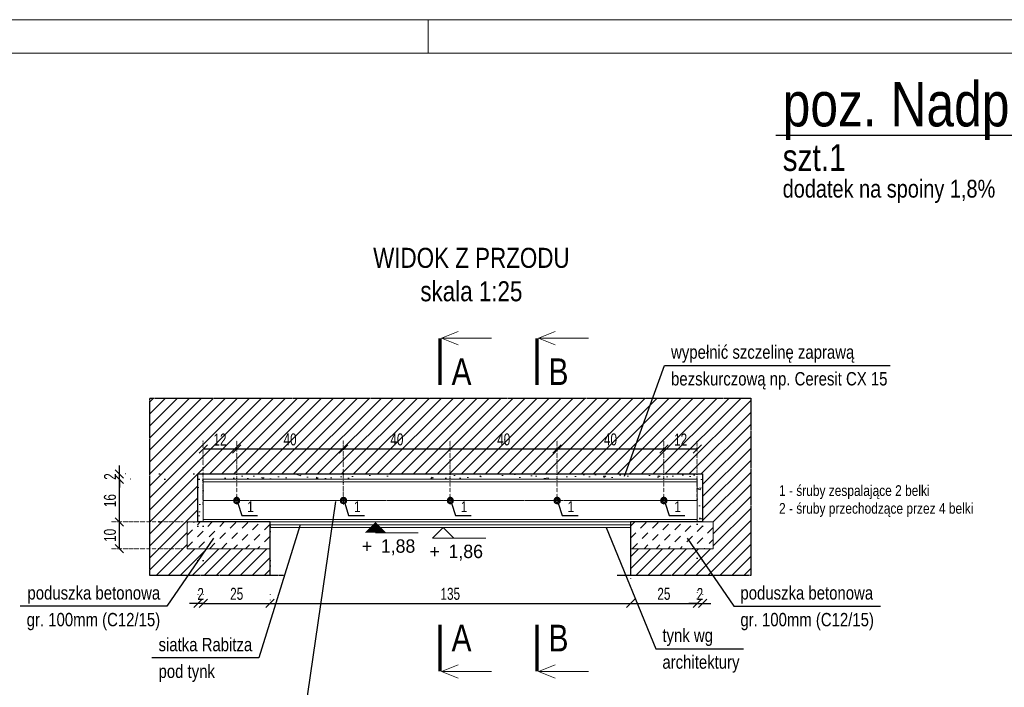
# Model space of a CAD drawing. Header units: millimetres. Extents: x 11149 to 111407, y -107619 to -23630.
# Tile 151 of 245: x 18636 to 19005, y -30622 to -30373. Entities that reach past the tile are written whole.
import ezdxf
from ezdxf.enums import TextEntityAlignment as Align

# ---------------------------------------------------------------- set-up
doc = ezdxf.new("R2010")
doc.units = ezdxf.units.MM
doc.header["$LTSCALE"] = 2
for name, pattern in [('CENTER2', [28.575, 19.05, -3.175, 3.175, -3.175]), ('DOT', [6.35, 0, -6.35]), ('HIDDEN', [9.525, 6.35, -3.175])]:
    doc.linetypes.add(name, pattern=pattern)
doc.layers.get('0').update_dxf_attribs({"plot": 0})
doc.layers.get('Defpoints').update_dxf_attribs({"color": 1})
for name, color, linetype, lineweight in [('e-cad_252', 252, 'HIDDEN', 9), ('e-cad_cienkie', 1, 'Continuous', 9), ('e-cad_kontur', 2, 'Continuous', 25), ('e-cad_obok', 3, 'Continuous', 9), ('e-cad_opisy', 7, 'Continuous', 9), ('e-cad_osie', 22, 'CENTER2', 9), ('e-cad_stal_kontur', 222, 'Continuous', 20), ('e-cad_wymiary', 4, 'Continuous', 9)]:
    doc.layers.add(name, color=color, linetype=linetype, lineweight=lineweight)
doc.layers.add('e-cad_ukryte', color=30, linetype='HIDDEN')
doc.styles.add('e-cad_1', font='arial.ttf', dxfattribs={"width": 0.7})
doc.styles.add('e-cad_2', font='arial.ttf', dxfattribs={"width": 0.8})
doc.dimstyles.new('e-cad_1_25_[cm]', dxfattribs={"dimscale": 2.5, "dimtxt": 1.8, "dimasz": 1.25, "dimexe": 1.25, "dimexo": 0.625, "dimgap": 0.5, "dimtad": 1, "dimdec": 0, "dimrnd": 1, "dimzin": 1, "dimtxsty": 'e-cad_1', "dimblk": 'OBLIQUE', "dimcen": 2.5, "dimclrd": 256, "dimclre": 252, "dimclrt": 7, "dimadec": 0, "dimazin": 0, "dimtfac": 1, "dimtix": 1, "dimtmove": 2, "dimatfit": 3, "dimldrblk": 'NONE', "dimfxl": 60, "dimfxlon": 1, "dimarcsym": 0})

# ---------------------------------------------------------------- blocks, each defined once
blk = doc.blocks.new('A3_poziom')
at = {"ltscale": 0.8}
blk.add_line((135, 292), (135, 297), dxfattribs=at)
for points in [[(0, 0), (420, 0), (420, 297), (0, 297)], [(30, 5), (415, 5), (415, 292), (30, 292)]]:
    blk.add_lwpolyline(points, close=True)
blk = doc.blocks.new('_OBLIQUE')
at = {"color": 0, "linetype": 'ByBlock', "lineweight": -2}
blk.add_line((-0.5, -0.5), (0.5, 0.5), dxfattribs=at)
blk = doc.blocks.new('*D2361')
at = {"layer": 'Defpoints', "color": 0, "ltscale": 0.5}
for p in [(18705.2, -30560.53), (18730.2, -30560.53), (18730.2, -30590.99)]:
    blk.add_point(p, dxfattribs=at)
at = {"layer": 'e-cad_wymiary', "color": 252, "linetype": 'DOT', "lineweight": -2}
for p, q in [((18705.2, -30562.09), (18705.2, -30594.11)), ((18730.2, -30562.09), (18730.2, -30594.11))]:
    blk.add_line(p, q, dxfattribs=at)
at = {"layer": 'e-cad_wymiary', "lineweight": -2}
blk.add_line((18705.2, -30590.99), (18730.2, -30590.99), dxfattribs=at)
at = {"layer": 'e-cad_wymiary', "lineweight": -2, "ltscale": 0.5, "xscale": 3.125, "yscale": 3.125, "zscale": 3.125, "rotation": 180}
blk.add_blockref('_OBLIQUE', (18705.2, -30590.99), dxfattribs=at)
at = {"layer": 'e-cad_wymiary', "lineweight": -2, "ltscale": 0.5, "xscale": 3.125, "yscale": 3.125, "zscale": 3.125}
blk.add_blockref('_OBLIQUE', (18730.2, -30590.99), dxfattribs=at)
at = {"layer": 'e-cad_wymiary', "color": 7, "ltscale": 0.5, "insert": (18717.7, -30587.44), "char_height": 4.5, "attachment_point": 5, "style": 'e-cad_1'}
blk.add_mtext('25', dxfattribs=at)
blk = doc.blocks.new('_None')
blk = doc.blocks.new('*D2362')
at = {"layer": 'Defpoints', "color": 0, "ltscale": 0.5}
for p in [(18730.2, -30562.53), (18865.2, -30580.04), (18865.2, -30590.99)]:
    blk.add_point(p, dxfattribs=at)
at = {"layer": 'e-cad_wymiary', "color": 252, "linetype": 'DOT', "lineweight": -2}
for p, q in [((18730.2, -30564.09), (18730.2, -30594.11)), ((18865.2, -30581.6), (18865.2, -30594.11))]:
    blk.add_line(p, q, dxfattribs=at)
at = {"layer": 'e-cad_wymiary', "lineweight": -2}
blk.add_line((18730.2, -30590.99), (18865.2, -30590.99), dxfattribs=at)
at = {"layer": 'e-cad_wymiary', "lineweight": -2, "ltscale": 0.5, "xscale": 3.125, "yscale": 3.125, "zscale": 3.125, "rotation": 180}
blk.add_blockref('_OBLIQUE', (18730.2, -30590.99), dxfattribs=at)
at = {"layer": 'e-cad_wymiary', "lineweight": -2, "ltscale": 0.5, "xscale": 3.125, "yscale": 3.125, "zscale": 3.125}
blk.add_blockref('_OBLIQUE', (18865.2, -30590.99), dxfattribs=at)
at = {"layer": 'e-cad_wymiary', "color": 7, "ltscale": 0.5, "insert": (18797.7, -30587.44), "char_height": 4.5, "attachment_point": 5, "style": 'e-cad_1'}
blk.add_mtext('135', dxfattribs=at)
blk = doc.blocks.new('e-cad_przekroj_1_1_P')
for points in [[(0.25, 7), (2.75, 8)], [(0.25, 7), (7.75, 7)], [(0.25, 7), (2.75, 6)]]:
    blk.add_lwpolyline(points)
at = {"const_width": 0.5}
blk.add_lwpolyline([(0, 0), (0, 7)], dxfattribs=at)
at = {"style": 'e-cad_1', "width": 0.8}
blk.add_attdef('SYMBOL', (1.75, 0), '', height=4, dxfattribs=at)
blk = doc.blocks.new('e-cad_przekroj_1_2_P')
at = {"const_width": 0.5}
blk.add_lwpolyline([(0, 0), (0, -7)], dxfattribs=at)
for points in [[(0.25, -7), (2.75, -6)], [(0.25, -7), (7.75, -7)], [(0.25, -7), (2.75, -8)]]:
    blk.add_lwpolyline(points)
at = {"style": 'e-cad_1', "width": 0.8}
blk.add_attdef('SYMBOL', (1.75, -4), '', height=4, dxfattribs=at)
blk = doc.blocks.new('*D2363')
at = {"layer": 'Defpoints', "color": 0, "ltscale": 0.5}
for p in [(18890.2, -30559.76), (18865.2, -30580.04), (18890.2, -30590.99)]:
    blk.add_point(p, dxfattribs=at)
at = {"layer": 'e-cad_wymiary', "color": 252, "linetype": 'DOT', "lineweight": -2}
for p, q in [((18890.2, -30561.32), (18890.2, -30594.11)), ((18865.2, -30581.6), (18865.2, -30594.11))]:
    blk.add_line(p, q, dxfattribs=at)
at = {"layer": 'e-cad_wymiary', "lineweight": -2}
blk.add_line((18865.2, -30590.99), (18890.2, -30590.99), dxfattribs=at)
at = {"layer": 'e-cad_wymiary', "lineweight": -2, "ltscale": 0.5, "xscale": 3.125, "yscale": 3.125, "zscale": 3.125, "rotation": 180}
blk.add_blockref('_OBLIQUE', (18865.2, -30590.99), dxfattribs=at)
at = {"layer": 'e-cad_wymiary', "lineweight": -2, "ltscale": 0.5, "xscale": 3.125, "yscale": 3.125, "zscale": 3.125}
blk.add_blockref('_OBLIQUE', (18890.2, -30590.99), dxfattribs=at)
at = {"layer": 'e-cad_wymiary', "color": 7, "ltscale": 0.5, "insert": (18877.7, -30587.44), "char_height": 4.5, "attachment_point": 5, "style": 'e-cad_1'}
blk.add_mtext('25', dxfattribs=at)
blk = doc.blocks.new('*D2364')
at = {"layer": 'Defpoints', "color": 0, "ltscale": 0.5}
for p in [(18703.2, -30560.53), (18703.2, -30590.99), (18705.2, -30590.99)]:
    blk.add_point(p, dxfattribs=at)
at = {"layer": 'e-cad_wymiary', "color": 252, "linetype": 'DOT', "lineweight": -2}
for p, q in [((18703.2, -30562.09), (18703.2, -30594.11)), ((18705.2, -30589.42), (18705.2, -30587.86))]:
    blk.add_line(p, q, dxfattribs=at)
at = {"layer": 'e-cad_wymiary', "lineweight": -2}
for p, q in [((18703.2, -30590.99), (18700.08, -30590.99)), ((18705.2, -30590.99), (18703.2, -30590.99)), ((18705.2, -30590.99), (18708.33, -30590.99))]:
    blk.add_line(p, q, dxfattribs=at)
at = {"layer": 'e-cad_wymiary', "lineweight": -2, "ltscale": 0.5, "xscale": 3.125, "yscale": 3.125, "zscale": 3.125}
blk.add_blockref('_OBLIQUE', (18703.2, -30590.99), dxfattribs=at)
at = {"layer": 'e-cad_wymiary', "lineweight": -2, "ltscale": 0.5, "xscale": 3.125, "yscale": 3.125, "zscale": 3.125, "rotation": 180}
blk.add_blockref('_OBLIQUE', (18705.2, -30590.99), dxfattribs=at)
at = {"layer": 'e-cad_wymiary', "color": 7, "ltscale": 0.5, "insert": (18704.2, -30587.48), "char_height": 4.5, "attachment_point": 5, "style": 'e-cad_1'}
blk.add_mtext('2', dxfattribs=at)
blk = doc.blocks.new('*D2365')
at = {"layer": 'Defpoints', "color": 0, "ltscale": 0.5}
for p in [(18892.2, -30560.53), (18890.2, -30590.99), (18892.2, -30590.99)]:
    blk.add_point(p, dxfattribs=at)
at = {"layer": 'e-cad_wymiary', "color": 252, "linetype": 'DOT', "lineweight": -2}
for p, q in [((18892.2, -30562.09), (18892.2, -30594.11)), ((18890.2, -30589.42), (18890.2, -30587.86))]:
    blk.add_line(p, q, dxfattribs=at)
at = {"layer": 'e-cad_wymiary', "lineweight": -2}
for p, q in [((18890.2, -30590.99), (18887.08, -30590.99)), ((18890.2, -30590.99), (18892.2, -30590.99)), ((18892.2, -30590.99), (18895.33, -30590.99))]:
    blk.add_line(p, q, dxfattribs=at)
at = {"layer": 'e-cad_wymiary', "lineweight": -2, "ltscale": 0.5, "xscale": 3.125, "yscale": 3.125, "zscale": 3.125}
blk.add_blockref('_OBLIQUE', (18890.2, -30590.99), dxfattribs=at)
at = {"layer": 'e-cad_wymiary', "lineweight": -2, "ltscale": 0.5, "xscale": 3.125, "yscale": 3.125, "zscale": 3.125, "rotation": 180}
blk.add_blockref('_OBLIQUE', (18892.2, -30590.99), dxfattribs=at)
at = {"layer": 'e-cad_wymiary', "color": 7, "ltscale": 0.5, "insert": (18891.2, -30587.48), "char_height": 4.5, "attachment_point": 5, "style": 'e-cad_1'}
blk.add_mtext('2', dxfattribs=at)
blk = doc.blocks.new('e-cad_kota_3_1')
blk.add_line((-1.6, -1.6), (6.4, -1.6))
blk.add_lwpolyline([(-1.6, -1.6), (0, 0), (1.6, -1.6)])
at = {"style": 'e-cad_1', "width": 0.95}
blk.add_attdef('ZNAK', text='', height=2, dxfattribs=at).set_placement((-0.5, -4.6), align=Align.RIGHT)
blk.add_attdef('RZEDNA', (0.8, -4.6), '', height=2, dxfattribs=at)
blk = doc.blocks.new('*D2366')
at = {"layer": 'Defpoints', "color": 0, "ltscale": 0.5}
for p in [(18673.79, -30544.53), (18705.2, -30544.53), (18703.2, -30560.53)]:
    blk.add_point(p, dxfattribs=at)
at = {"layer": 'e-cad_wymiary', "color": 252, "linetype": 'DOT', "lineweight": -2}
for p, q in [((18703.64, -30544.53), (18670.67, -30544.53)), ((18701.64, -30560.53), (18670.67, -30560.53))]:
    blk.add_line(p, q, dxfattribs=at)
at = {"layer": 'e-cad_wymiary', "lineweight": -2}
blk.add_line((18673.79, -30560.53), (18673.79, -30544.53), dxfattribs=at)
at = {"layer": 'e-cad_wymiary', "lineweight": -2, "ltscale": 0.5, "xscale": 3.125, "yscale": 3.125, "zscale": 3.125}
for p, rotation in [((18673.79, -30544.53), 90), ((18673.79, -30560.53), 270)]:
    blk.add_blockref('_OBLIQUE', p, dxfattribs=dict(at, rotation=rotation))
at = {"layer": 'e-cad_wymiary', "color": 7, "ltscale": 0.5, "insert": (18670.25, -30552.53), "char_height": 4.5, "attachment_point": 5, "rotation": 90, "style": 'e-cad_1'}
blk.add_mtext('16', dxfattribs=at)
blk = doc.blocks.new('*D2367')
at = {"layer": 'Defpoints', "color": 0, "ltscale": 0.5}
for p in [(18673.79, -30542.53), (18703.2, -30542.53), (18705.2, -30544.53)]:
    blk.add_point(p, dxfattribs=at)
at = {"layer": 'e-cad_wymiary', "lineweight": -2}
for p, q in [((18673.79, -30542.53), (18673.79, -30539.4)), ((18673.79, -30544.53), (18673.79, -30542.53)), ((18673.79, -30544.53), (18673.79, -30547.65))]:
    blk.add_line(p, q, dxfattribs=at)
at = {"layer": 'e-cad_wymiary', "color": 252, "linetype": 'DOT', "lineweight": -2}
for p, q in [((18701.64, -30542.53), (18670.67, -30542.53)), ((18703.64, -30544.53), (18670.67, -30544.53))]:
    blk.add_line(p, q, dxfattribs=at)
at = {"layer": 'e-cad_wymiary', "lineweight": -2, "ltscale": 0.5, "xscale": 3.125, "yscale": 3.125, "zscale": 3.125}
for p, rotation in [((18673.79, -30542.53), 270), ((18673.79, -30544.53), 90)]:
    blk.add_blockref('_OBLIQUE', p, dxfattribs=dict(at, rotation=rotation))
at = {"layer": 'e-cad_wymiary', "color": 7, "ltscale": 0.5, "insert": (18670.28, -30543.53), "char_height": 4.5, "attachment_point": 5, "rotation": 90, "style": 'e-cad_1'}
blk.add_mtext('2', dxfattribs=at)
blk = doc.blocks.new('e-cad_kota_2_1')
blk.add_line((0, -1.6), (6.4, -1.6))
blk.add_lwpolyline([(0, 0, 0, 3.2, 0), (0, -1.6, 3.2, 3.2, 0)], format="xyseb")
at = {"style": 'e-cad_1', "width": 0.95}
blk.add_attdef('ZNAK', text='', height=2, dxfattribs=at).set_placement((-0.5, -4.6), align=Align.RIGHT)
blk.add_attdef('RZEDNA', (0.8, -4.6), '', height=2, dxfattribs=at)
blk = doc.blocks.new('*D2368')
at = {"layer": 'Defpoints', "color": 0, "ltscale": 0.5}
for p in [(18717.7, -30533.19), (18717.7, -30552.53), (18705.2, -30555.52)]:
    blk.add_point(p, dxfattribs=at)
at = {"layer": 'e-cad_wymiary', "color": 252, "linetype": 'DOT', "lineweight": -2, "ltscale": 0.02}
for p, q in [((18705.2, -30553.96), (18705.2, -30530.07)), ((18717.7, -30550.97), (18717.7, -30530.07))]:
    blk.add_line(p, q, dxfattribs=at)
at = {"layer": 'e-cad_wymiary', "lineweight": -2, "ltscale": 0.02}
blk.add_line((18705.2, -30533.19), (18717.7, -30533.19), dxfattribs=at)
at = {"layer": 'e-cad_wymiary', "lineweight": -2, "ltscale": 0.5, "xscale": 3.125, "yscale": 3.125, "zscale": 3.125, "rotation": 180}
blk.add_blockref('_OBLIQUE', (18705.2, -30533.19), dxfattribs=at)
at = {"layer": 'e-cad_wymiary', "lineweight": -2, "ltscale": 0.5, "xscale": 3.125, "yscale": 3.125, "zscale": 3.125}
blk.add_blockref('_OBLIQUE', (18717.7, -30533.19), dxfattribs=at)
at = {"layer": 'e-cad_wymiary', "color": 7, "ltscale": 0.5, "insert": (18711.45, -30529.68), "char_height": 4.5, "attachment_point": 5, "style": 'e-cad_1'}
blk.add_mtext('12', dxfattribs=at)
blk = doc.blocks.new('*D2369')
at = {"layer": 'Defpoints', "color": 0, "ltscale": 0.5}
for p in [(18757.7, -30533.19), (18717.7, -30552.53), (18757.7, -30552.74)]:
    blk.add_point(p, dxfattribs=at)
at = {"layer": 'e-cad_wymiary', "color": 252, "linetype": 'DOT', "lineweight": -2, "ltscale": 0.02}
for p, q in [((18717.7, -30550.97), (18717.7, -30530.07)), ((18757.7, -30551.17), (18757.7, -30530.07))]:
    blk.add_line(p, q, dxfattribs=at)
at = {"layer": 'e-cad_wymiary', "lineweight": -2, "ltscale": 0.02}
blk.add_line((18717.7, -30533.19), (18757.7, -30533.19), dxfattribs=at)
at = {"layer": 'e-cad_wymiary', "lineweight": -2, "ltscale": 0.5, "xscale": 3.125, "yscale": 3.125, "zscale": 3.125, "rotation": 180}
blk.add_blockref('_OBLIQUE', (18717.7, -30533.19), dxfattribs=at)
at = {"layer": 'e-cad_wymiary', "lineweight": -2, "ltscale": 0.5, "xscale": 3.125, "yscale": 3.125, "zscale": 3.125}
blk.add_blockref('_OBLIQUE', (18757.7, -30533.19), dxfattribs=at)
at = {"layer": 'e-cad_wymiary', "color": 7, "ltscale": 0.5, "insert": (18737.7, -30529.64), "char_height": 4.5, "attachment_point": 5, "style": 'e-cad_1'}
blk.add_mtext('40', dxfattribs=at)
blk = doc.blocks.new('*D2370')
at = {"layer": 'Defpoints', "color": 0, "ltscale": 0.5}
for p in [(18797.7, -30533.19), (18757.7, -30552.74), (18797.7, -30552.53)]:
    blk.add_point(p, dxfattribs=at)
at = {"layer": 'e-cad_wymiary', "color": 252, "linetype": 'DOT', "lineweight": -2, "ltscale": 0.02}
for p, q in [((18757.7, -30551.17), (18757.7, -30530.07)), ((18797.7, -30550.97), (18797.7, -30530.07))]:
    blk.add_line(p, q, dxfattribs=at)
at = {"layer": 'e-cad_wymiary', "lineweight": -2, "ltscale": 0.02}
blk.add_line((18757.7, -30533.19), (18797.7, -30533.19), dxfattribs=at)
at = {"layer": 'e-cad_wymiary', "lineweight": -2, "ltscale": 0.5, "xscale": 3.125, "yscale": 3.125, "zscale": 3.125, "rotation": 180}
blk.add_blockref('_OBLIQUE', (18757.7, -30533.19), dxfattribs=at)
at = {"layer": 'e-cad_wymiary', "lineweight": -2, "ltscale": 0.5, "xscale": 3.125, "yscale": 3.125, "zscale": 3.125}
blk.add_blockref('_OBLIQUE', (18797.7, -30533.19), dxfattribs=at)
at = {"layer": 'e-cad_wymiary', "color": 7, "ltscale": 0.5, "insert": (18777.7, -30529.64), "char_height": 4.5, "attachment_point": 5, "style": 'e-cad_1'}
blk.add_mtext('40', dxfattribs=at)
blk = doc.blocks.new('*D2371')
at = {"layer": 'Defpoints', "color": 0, "ltscale": 0.5}
for p in [(18837.7, -30533.19), (18797.7, -30552.53), (18837.7, -30552.53)]:
    blk.add_point(p, dxfattribs=at)
at = {"layer": 'e-cad_wymiary', "color": 252, "linetype": 'DOT', "lineweight": -2, "ltscale": 0.02}
for p, q in [((18797.7, -30550.97), (18797.7, -30530.07)), ((18837.7, -30550.97), (18837.7, -30530.07))]:
    blk.add_line(p, q, dxfattribs=at)
at = {"layer": 'e-cad_wymiary', "lineweight": -2, "ltscale": 0.02}
blk.add_line((18797.7, -30533.19), (18837.7, -30533.19), dxfattribs=at)
at = {"layer": 'e-cad_wymiary', "lineweight": -2, "ltscale": 0.5, "xscale": 3.125, "yscale": 3.125, "zscale": 3.125, "rotation": 180}
blk.add_blockref('_OBLIQUE', (18797.7, -30533.19), dxfattribs=at)
at = {"layer": 'e-cad_wymiary', "lineweight": -2, "ltscale": 0.5, "xscale": 3.125, "yscale": 3.125, "zscale": 3.125}
blk.add_blockref('_OBLIQUE', (18837.7, -30533.19), dxfattribs=at)
at = {"layer": 'e-cad_wymiary', "color": 7, "ltscale": 0.5, "insert": (18817.7, -30529.64), "char_height": 4.5, "attachment_point": 5, "style": 'e-cad_1'}
blk.add_mtext('40', dxfattribs=at)
blk = doc.blocks.new('*D2372')
at = {"layer": 'Defpoints', "color": 0, "ltscale": 0.5}
for p in [(18877.7, -30533.19), (18837.7, -30552.53), (18877.7, -30552.53)]:
    blk.add_point(p, dxfattribs=at)
at = {"layer": 'e-cad_wymiary', "color": 252, "linetype": 'DOT', "lineweight": -2, "ltscale": 0.02}
for p, q in [((18837.7, -30550.97), (18837.7, -30530.07)), ((18877.7, -30550.97), (18877.7, -30530.07))]:
    blk.add_line(p, q, dxfattribs=at)
at = {"layer": 'e-cad_wymiary', "lineweight": -2, "ltscale": 0.02}
blk.add_line((18837.7, -30533.19), (18877.7, -30533.19), dxfattribs=at)
at = {"layer": 'e-cad_wymiary', "lineweight": -2, "ltscale": 0.5, "xscale": 3.125, "yscale": 3.125, "zscale": 3.125, "rotation": 180}
blk.add_blockref('_OBLIQUE', (18837.7, -30533.19), dxfattribs=at)
at = {"layer": 'e-cad_wymiary', "lineweight": -2, "ltscale": 0.5, "xscale": 3.125, "yscale": 3.125, "zscale": 3.125}
blk.add_blockref('_OBLIQUE', (18877.7, -30533.19), dxfattribs=at)
at = {"layer": 'e-cad_wymiary', "color": 7, "ltscale": 0.5, "insert": (18857.7, -30529.64), "char_height": 4.5, "attachment_point": 5, "style": 'e-cad_1'}
blk.add_mtext('40', dxfattribs=at)
blk = doc.blocks.new('*D2373')
at = {"layer": 'Defpoints', "color": 0, "ltscale": 0.5}
for p in [(18890.2, -30533.19), (18877.7, -30552.53), (18890.2, -30552.53)]:
    blk.add_point(p, dxfattribs=at)
at = {"layer": 'e-cad_wymiary', "color": 252, "linetype": 'DOT', "lineweight": -2, "ltscale": 0.02}
for p, q in [((18877.7, -30550.97), (18877.7, -30530.07)), ((18890.2, -30550.97), (18890.2, -30530.07))]:
    blk.add_line(p, q, dxfattribs=at)
at = {"layer": 'e-cad_wymiary', "lineweight": -2, "ltscale": 0.02}
blk.add_line((18877.7, -30533.19), (18890.2, -30533.19), dxfattribs=at)
at = {"layer": 'e-cad_wymiary', "lineweight": -2, "ltscale": 0.5, "xscale": 3.125, "yscale": 3.125, "zscale": 3.125, "rotation": 180}
blk.add_blockref('_OBLIQUE', (18877.7, -30533.19), dxfattribs=at)
at = {"layer": 'e-cad_wymiary', "lineweight": -2, "ltscale": 0.5, "xscale": 3.125, "yscale": 3.125, "zscale": 3.125}
blk.add_blockref('_OBLIQUE', (18890.2, -30533.19), dxfattribs=at)
at = {"layer": 'e-cad_wymiary', "color": 7, "ltscale": 0.5, "insert": (18883.95, -30529.68), "char_height": 4.5, "attachment_point": 5, "style": 'e-cad_1'}
blk.add_mtext('12', dxfattribs=at)
blk = doc.blocks.new('*D2380')
at = {"layer": 'Defpoints', "color": 0, "ltscale": 0.5}
for p in [(18673.79, -30560.53), (18699.2, -30560.53), (18699.2, -30570.53)]:
    blk.add_point(p, dxfattribs=at)
at = {"layer": 'e-cad_wymiary', "color": 252, "linetype": 'DOT', "lineweight": -2, "ltscale": 0.02}
for p, q in [((18697.64, -30560.53), (18670.67, -30560.53)), ((18697.64, -30570.53), (18670.67, -30570.53))]:
    blk.add_line(p, q, dxfattribs=at)
at = {"layer": 'e-cad_wymiary', "lineweight": -2, "ltscale": 0.02}
blk.add_line((18673.79, -30570.53), (18673.79, -30560.53), dxfattribs=at)
at = {"layer": 'e-cad_wymiary', "lineweight": -2, "ltscale": 0.5, "xscale": 3.125, "yscale": 3.125, "zscale": 3.125}
for p, rotation in [((18673.79, -30560.53), 90), ((18673.79, -30570.53), 270)]:
    blk.add_blockref('_OBLIQUE', p, dxfattribs=dict(at, rotation=rotation))
at = {"layer": 'e-cad_wymiary', "color": 7, "ltscale": 0.5, "insert": (18670.25, -30565.53), "char_height": 4.5, "attachment_point": 5, "rotation": 90, "style": 'e-cad_1'}
blk.add_mtext('10', dxfattribs=at)
blk = doc.blocks.new('e-cad_ZelbetPozycja')
at = {"layer": 'e-cad_opisy', "ltscale": 0.04, "style": 'e-cad_1', "width": 0.8}
for tag, p, height in [('OPIS_1', (0, 1.33), 6.67), ('OPIS_2', (0, -5.33), 4), ('OPIS_4', (16, -5.33), 4), ('OPIS_3', (0, -9.33), 2.67)]:
    blk.add_attdef(tag, p, '', height=height, dxfattribs=at)
at = {"layer": 'e-cad_opisy', "ltscale": 0.04, "style": 'e-cad_1', "width": 0.8, "flags": 1}
for tag, p in [('POZYCJA', (0, -20)), ('ILOSC', (0, -26.67)), ('DODATEK', (0, -33.33))]:
    blk.add_attdef(tag, p, '', height=4, dxfattribs=at)

msp = doc.modelspace()

# ---------------------------------------------------------------- hatches: boundary and pattern name
at = {"layer": 'e-cad_252', "ltscale": 10}
h = msp.add_hatch(dxfattribs=at)
h.set_pattern_fill('ANSI31', color=256)
h.set_pattern_definition([(45, (32572.256, -13319.2644), (-2.24506403, 2.24506403), [])])
h.paths.add_polyline_path([(18685.2, -30580.53), (18685.2, -30514.16), (18910.2, -30514.16), (18910.2, -30580.53), (18865.2, -30580.53), (18865.2, -30570.53), (18896.2, -30570.53), (18896.2, -30560.53), (18892.2, -30560.53), (18892.2, -30542.53), (18703.2, -30542.53), (18703.2, -30560.53), (18699.2, -30560.53), (18699.2, -30570.53), (18730.2, -30570.53), (18730.2, -30580.53)])
h.paths.add_polyline_path([(18734.18, -30526.12), (18734.18, -30533.01), (18741.11, -30533.01), (18741.11, -30526.12)], flags=24)
h.paths.add_polyline_path([(18707.75, -30526.29), (18707.75, -30533.07), (18714.19, -30533.07), (18714.19, -30526.29)], flags=24)
h.paths.add_polyline_path([(18774.18, -30526.12), (18774.18, -30533.01), (18781.11, -30533.01), (18781.11, -30526.12)], flags=24)
h.paths.add_polyline_path([(18814.18, -30526.12), (18814.18, -30533.01), (18821.11, -30533.01), (18821.11, -30526.12)], flags=24)
h.paths.add_polyline_path([(18854.18, -30526.12), (18854.18, -30533.01), (18861.11, -30533.01), (18861.11, -30526.12)], flags=24)
h.paths.add_polyline_path([(18880.25, -30526.29), (18880.25, -30533.07), (18886.69, -30533.07), (18886.69, -30526.29)], flags=24)
at = {"layer": 'e-cad_252', "ltscale": 0.8}
h = msp.add_hatch(dxfattribs=at)
h.set_pattern_fill('CONC', color=256, scale=0.625, angle=30)
h.set_pattern_definition([(30, (11055.017, -30614.874), (-7.9375, 13.748153), [0, -15.875]), (30, (11057.933, -30619.606), (-7.9375, 13.748153), [0, -15.875]), (30, (11054.059, -30611.944), (-7.9375, 13.748153), [0, -15.875]), (8.1986, (11049.3704, -30620.3337), (49.1819629, 10.0643501), [1.709785, -83.77971]), (246.8699, (11051.0627, -30620.09), (25.3694577, 51.3088076), [0.79375, -78.58125]), (160.6013, (11050.751, -30620.8199), (116.36576442, -42.80140287), [1.463596, -144.896665]), (236.5651, (11047.1665, -30625.089), (-5.810631, -21.6856646), [0.35498, -35.1426]), (356.3099, (11046.971, -30625.3852), (35.433811, 2.1268249), [0.57239, -56.66575]), (138.4349, (11047.542, -30625.422), (-29.6231348, 19.5588252), [0.502015, -49.699148]), (255, (11056.759, -30621.384), (7.937502, -13.748158), [0.673513, -21.77712]), (30, (11056.585, -30622.034), (5.810653, 21.685653), [0.9525, -14.9225]), (165, (11057.41, -30621.558), (-13.748158, -7.937502), [0.673513, -21.77712]), (281.5651, (11050.0293, -30613.5375), (-2.126872, 35.4338), [0.502015, -49.699148]), (30, (11050.13, -30614.03), (5.810653, 21.685653), [0.79375, -15.08125]), (173.1301, (11050.8174, -30613.6324), (-57.1194597, 3.6838089), [0.79375, -78.58125]), (243.6901, (11042.6634, -30617.607), (19.55879, 29.623168), [0.57239, -56.66575]), (11.5651, (11042.4097, -30618.12), (-35.4338, -2.126872), [1.00403, -49.197133]), (156.8699, (11043.3934, -30617.9187), (51.3088076, -25.3694577), [0.79375, -78.58125]), (30, (11046.968, -30615.855), (-7.9375, 13.748153), [0, -15.875]), (30, (11045.32, -30621.573), (-7.9375, 13.748153), [0, -15.875]), (30, (11052.106, -30624.437), (-7.9375, 13.748153), [0, -15.875]), (30, (11053.357, -30618.032), (-7.9375, 13.748153), [0, -15.875]), (30, (11048.021, -30617.997), (-7.9375, 13.748153), [0, -15.875]), (30, (11044.758, -30619.33), (-7.9375, 13.748153), [0, -15.875]), (30, (11046.472, -30619.441), (-7.9375, 13.748153), [0, -15.875]), (30, (11047.827, -30623.058), (-7.9375, 13.748153), [0, -15.875]), (30, (11044.21, -30624.413), (-7.9375, 13.748153), [0, -15.875]), (30, (11042.522, -30621.172), (-7.9375, 13.748153), [0, -15.875]), (30, (11040.363, -30618.385), (-7.9375, 13.748153), [0, -15.875]), (30, (11044.307, -30615.375), (-7.9375, 13.748153), [0, -15.875]), (30, (11047.015, -30613.078), (-7.9375, 13.748153), [0, -15.875]), (30, (11052.144, -30610.85), (-7.9375, 13.748153), [0, -15.875]), (30, (11051.305, -30617.017), (-7.9375, 13.748153), [0, -15.875]), (30, (11048.501, -30615.336), (-7.9375, 13.748153), [0, -15.875]), (30, (11053.411, -30621.3), (-7.9375, 13.748153), [0, -15.875]), (30, (11049.684, -30624.369), (-7.9375, 13.748153), [0, -15.875]), (30, (11055.554, -30625.012), (-7.9375, 13.748153), [0, -15.875]), (30, (11050.541, -30626.807), (-7.9375, 13.748153), [0, -15.875]), (30, (11046.38, -30629.76), (-7.9375, 13.748153), [0, -15.875]), (30, (11048.427, -30629.494), (-7.9375, 13.748153), [0, -15.875]), (30, (11047.453, -30627.49), (-7.9375, 13.748153), [0, -15.875]), (30, (11057.934, -30624.372), (-7.9375, 13.748153), [0, -15.875]), (30, (11056.33, -30617.782), (-7.9375, 13.748153), [0, -15.875]), (30, (11053.261, -30614.055), (-7.9375, 13.748153), [0, -15.875]), (30, (11052.652, -30627.605), (-7.9375, 13.748153), [0, -15.875])])
h.paths.add_polyline_path([(18703.2, -30560.53), (18703.2, -30542.53), (18892.2, -30542.53), (18892.2, -30560.53), (18890.2, -30560.53), (18890.2, -30544.53), (18705.2, -30544.53), (18705.2, -30560.53)])
at = {"layer": 'e-cad_obok', "ltscale": 0.8}
h = msp.add_hatch(dxfattribs=at)
h.set_pattern_fill('CONCRE', color=256, style=0)
h.set_pattern_definition([(45, (6492.7454, -33966.717), (-4.490128, 4.490128), [3, -2.5]), (45, (6497.2355, -33966.717), (-4.490128, 4.490128), [3, -2.5])])
h.paths.add_polyline_path([(18699.2, -30560.53), (18699.2, -30570.53), (18730.2, -30570.53), (18730.2, -30560.53)])
h = msp.add_hatch(dxfattribs=at)
h.set_pattern_fill('CONCRE', color=256, angle=180, style=0)
h.set_pattern_definition([(45, (6529.7454, -33966.717), (-4.490128, 4.490128), [3, -2.5]), (45, (6534.2355, -33966.717), (-4.490128, 4.490128), [3, -2.5])])
h.paths.add_polyline_path([(18865.2, -30570.53), (18865.2, -30560.53), (18896.2, -30560.53), (18896.2, -30570.53)])

# ---------------------------------------------------------------- linework, layer by layer
at = {"layer": 'e-cad_cienkie', "color": 0, "ltscale": 0.8}
for points in [[(18717.7, -30553.52), (18718.56, -30553.03), (18718.56, -30552.03), (18717.7, -30551.54), (18716.84, -30552.03), (18716.84, -30553.03), (18717.7, -30553.52)], [(18757.7, -30553.52), (18758.56, -30553.03), (18758.56, -30552.03), (18757.7, -30551.54), (18756.84, -30552.03), (18756.84, -30553.03), (18757.7, -30553.52)], [(18797.7, -30553.52), (18798.56, -30553.03), (18798.56, -30552.03), (18797.7, -30551.54), (18796.84, -30552.03), (18796.84, -30553.03), (18797.7, -30553.52)], [(18837.7, -30553.52), (18838.56, -30553.03), (18838.56, -30552.03), (18837.7, -30551.54), (18836.84, -30552.03), (18836.84, -30553.03), (18837.7, -30553.52)], [(18877.7, -30553.52), (18878.56, -30553.03), (18878.56, -30552.03), (18877.7, -30551.54), (18876.84, -30552.03), (18876.84, -30553.03), (18877.7, -30553.52)]]:
    msp.add_lwpolyline(points, dxfattribs=at)
for centre, radius in [((18717.7, -30552.53), 1.2), ((18757.7, -30552.53), 1.2), ((18797.7, -30552.53), 1.2), ((18837.7, -30552.53), 1.2), ((18877.7, -30552.53), 1.2), ((18717.7, -30552.53), 0.635), ((18757.7, -30552.53), 0.635), ((18797.7, -30552.53), 0.635), ((18837.7, -30552.53), 0.635), ((18877.7, -30552.53), 0.635)]:
    msp.add_circle(centre, radius, dxfattribs=at)
for centre in [(18717.7, -30552.53), (18757.7, -30552.53), (18797.7, -30552.53), (18837.7, -30552.53), (18877.7, -30552.53)]:
    msp.add_arc(centre, 0.707, 100, 10, dxfattribs=at)
at = {"layer": 'e-cad_kontur'}
msp.add_lwpolyline([(18730.2, -30580.53), (18730.2, -30560.53), (18705.2, -30560.53), (18703.2, -30560.53), (18703.2, -30542.53), (18892.2, -30542.53), (18892.2, -30542.53), (18892.2, -30560.53), (18865.2, -30560.53), (18865.2, -30580.53)], dxfattribs=at)
at = {"layer": 'e-cad_obok', "ltscale": 0.8}
for points in [[(18699.2, -30560.53), (18699.2, -30570.53), (18730.2, -30570.53), (18730.2, -30560.53), (18699.2, -30560.53)], [(18896.2, -30560.53), (18896.2, -30570.53), (18865.2, -30570.53), (18865.2, -30560.53), (18896.2, -30560.53)]]:
    msp.add_lwpolyline(points, dxfattribs=at)
at = {"layer": 'e-cad_opisy', "ltscale": 0.8}
msp.add_lwpolyline([(18730.2, -30562.53), (18865.2, -30562.53)], dxfattribs=at)
at = {"layer": 'e-cad_osie', "color": 0, "ltscale": 0.8}
for points in [[(18717.7, -30554), (18717.7, -30551.06)], [(18757.7, -30554), (18757.7, -30551.06)], [(18797.7, -30554), (18797.7, -30551.06)], [(18837.7, -30554), (18837.7, -30551.06)], [(18877.7, -30554), (18877.7, -30551.06)], [(18716.36, -30552.53), (18719.04, -30552.53)], [(18756.36, -30552.53), (18759.04, -30552.53)], [(18796.36, -30552.53), (18799.04, -30552.53)], [(18836.36, -30552.53), (18839.04, -30552.53)], [(18876.36, -30552.53), (18879.04, -30552.53)]]:
    msp.add_lwpolyline(points, dxfattribs=at)
at = {"layer": 'e-cad_osie', "ltscale": 0.02}
msp.add_lwpolyline([(18890.2, -30552.53), (18705.2, -30552.53)], dxfattribs=at)
at = {"layer": 'e-cad_stal_kontur', "ltscale": 0.02}
for points in [[(18890.2, -30544.53), (18705.2, -30544.53)], [(18705.2, -30544.53), (18705.2, -30560.53)], [(18890.2, -30545.48), (18705.2, -30545.48)], [(18890.2, -30560.53), (18890.2, -30544.53)], [(18890.2, -30559.58), (18705.2, -30559.58)], [(18890.2, -30560.53), (18705.2, -30560.53)]]:
    msp.add_lwpolyline(points, dxfattribs=at)
at = {"layer": 'e-cad_stal_kontur', "linetype": 'HIDDEN', "ltscale": 0.01}
msp.add_lwpolyline([(18730.2, -30561.53), (18865.2, -30561.53)], dxfattribs=at)
at = {"layer": 'e-cad_stal_kontur', "ltscale": 0.8}
for centre in [(18717.7, -30552.53), (18757.7, -30552.53), (18797.7, -30552.53), (18837.7, -30552.53), (18877.7, -30552.53)]:
    msp.add_circle(centre, 0.7, dxfattribs=at)
at = {"layer": 'e-cad_ukryte', "ltscale": 0.02}
msp.add_lwpolyline([(18735.2, -30580.53), (18685.2, -30580.53), (18685.2, -30514.16), (18910.2, -30514.16), (18910.2, -30580.53), (18860.2, -30580.53)], dxfattribs=at)

# ---------------------------------------------------------------- block references
at = {"layer": 'e-cad_opisy', "ltscale": 0.02, "xscale": 2.5, "yscale": 2.5, "zscale": 2.5}
msp.add_blockref('A3_poziom', (18451.87, -31115.05), dxfattribs=at)
at = {"layer": 'e-cad_opisy', "ltscale": 0.5, "xscale": 2.5, "yscale": 2.5, "zscale": 2.5}
msp.add_blockref('e-cad_ZelbetPozycja', (18922.18, -30415.81), dxfattribs=at).add_auto_attribs({'OPIS_1': 'poz. Nadproże N-1.2', 'OPIS_2': 'szt.1', 'OPIS_3': 'dodatek na spoiny 1,8%'})
at = {"layer": 'e-cad_opisy', "xscale": 2.5, "yscale": 2.5, "zscale": 2.5, "rotation": 360}
for name, p, values in [('e-cad_przekroj_1_1_P', (18793.81, -30509.28), {'SYMBOL': 'A'}), ('e-cad_przekroj_1_1_P', (18830.14, -30509.28), {'SYMBOL': 'B'}), ('e-cad_przekroj_1_2_P', (18793.81, -30598.96), {'SYMBOL': 'A'}), ('e-cad_przekroj_1_2_P', (18830.14, -30598.96), {'SYMBOL': 'B'})]:
    msp.add_blockref(name, p, dxfattribs=at).add_auto_attribs(values)
at = {"layer": 'e-cad_opisy', "xscale": 2.5, "yscale": 2.5, "zscale": 2.5}
for name, p, values in [('e-cad_kota_2_1', (18769.68, -30560.53), {'RZEDNA': '1,88', 'ZNAK': '+'}), ('e-cad_kota_3_1', (18795.03, -30562.53), {'RZEDNA': '1,86', 'ZNAK': '+'})]:
    msp.add_blockref(name, p, dxfattribs=at).add_auto_attribs(values)

# ---------------------------------------------------------------- texts
at = {"layer": 'e-cad_opisy', "style": 'e-cad_1', "width": 0.8}
for s, height, p in [('wypełnić szczelinę zaprawą', 5, (18880.38, -30499.44)), ('bezskurczową np. Ceresit CX 15', 5, (18880.38, -30509.44)), ('1', 4, (18721.61, -30556.81)), ('1', 4, (18761.61, -30556.81)), ('1', 4, (18801.61, -30556.81)), ('1', 4, (18841.61, -30556.81)), ('1', 4, (18881.61, -30556.81)), ('poduszka betonowa', 5, (18639.34, -30589.56)), ('poduszka betonowa', 5, (18906.36, -30589.56)), ('gr. 100mm (C12/15)', 5, (18639.05, -30599.56)), ('gr. 100mm (C12/15)', 5, (18906.36, -30599.56)), ('tynk wg', 5, (18877.14, -30605.44)), ('siatka Rabitza', 5, (18688.43, -30608.9)), ('architektury', 5, (18877.14, -30615.44)), ('pod tynk', 5, (18688.43, -30618.9))]:
    msp.add_text(s, height=height, dxfattribs=at).set_placement(p)
at = {"layer": 'e-cad_opisy', "ltscale": 0.8, "style": 'e-cad_1', "width": 0.8}
for s, p in [('1 - śruby zespalające 2 belki', (18920.82, -30550.77)), ('2 - śruby przechodzące przez 4 belki', (18920.82, -30557.43))]:
    msp.add_text(s, height=4, dxfattribs=at).set_placement(p)
at = {"layer": 'e-cad_opisy', "ltscale": 0.8, "insert": (18805.6, -30478.03), "char_height": 7.5, "width": 113.777, "attachment_point": 8, "style": 'e-cad_2'}
msp.add_mtext('WIDOK Z PRZODU\\Pskala 1:25', dxfattribs=at)

# ---------------------------------------------------------------- dimensions: what is measured, and where the dimension line sits
at = {"layer": 'e-cad_wymiary', "ltscale": 0.02}
for base, p1, p2, picture, middle in [((18717.70196197, -30533.19109739), (18705.20196197, -30555.52209182), (18717.70196197, -30552.52893603), '*D2368', (18711.45196197, -30529.68188866)), ((18757.7, -30533.19), (18717.7, -30552.53), (18757.7, -30552.74), '*D2369', (18737.7, -30529.64)), ((18797.7, -30533.19), (18757.7, -30552.74), (18797.7, -30552.53), '*D2370', (18777.7, -30529.64)), ((18837.7, -30533.19), (18797.7, -30552.53), (18837.7, -30552.53), '*D2371', (18817.7, -30529.64)), ((18877.7, -30533.19), (18837.7, -30552.53), (18877.7, -30552.53), '*D2372', (18857.7, -30529.64)), ((18890.20196197, -30533.19109739), (18877.70196197, -30552.52893603), (18890.20196197, -30552.52893603), '*D2373', (18883.95196197, -30529.68188866))]:
    dim = msp.add_linear_dim(base=base, p1=p1, p2=p2, dimstyle='e-cad_1_25_[cm]', dxfattribs=at)
    dim.commit()
    dim.dimension.update_dxf_attribs({"geometry": picture, "text_midpoint": middle})
at = {"layer": 'e-cad_wymiary'}
for base, p1, p2, picture, middle in [((18673.79, -30542.53), (18705.2, -30544.53), (18703.2, -30542.53), '*D2367', (18670.28, -30543.53)), ((18673.79, -30544.53), (18703.2, -30560.53), (18705.2, -30544.53), '*D2366', (18670.25, -30552.53))]:
    dim = msp.add_linear_dim(base=base, p1=p1, p2=p2, angle=90, dimstyle='e-cad_1_25_[cm]', dxfattribs=at)
    dim.commit()
    dim.dimension.update_dxf_attribs({"geometry": picture, "text_midpoint": middle})
at = {"layer": 'e-cad_wymiary', "ltscale": 0.02}
dim = msp.add_linear_dim(base=(18673.79, -30560.53), p1=(18699.2, -30570.53), p2=(18699.2, -30560.53), angle=90, dimstyle='e-cad_1_25_[cm]', dxfattribs=at)
dim.commit()
dim.dimension.update_dxf_attribs({"geometry": '*D2380', "text_midpoint": (18670.25, -30565.53)})
at = {"layer": 'e-cad_wymiary'}
for base, p1, p2, picture, middle in [((18703.2, -30590.99), (18705.2, -30590.99), (18703.2, -30560.53), '*D2364', (18704.2, -30587.48)), ((18730.2, -30590.99), (18705.2, -30560.53), (18730.2, -30560.53), '*D2361', (18717.7, -30587.44)), ((18865.2, -30590.99), (18730.2, -30562.53), (18865.2, -30580.04), '*D2362', (18797.7, -30587.44)), ((18890.2, -30590.99), (18865.2, -30580.04), (18890.2, -30559.76), '*D2363', (18877.7, -30587.44)), ((18892.2, -30590.99), (18890.2, -30590.99), (18892.2, -30560.53), '*D2365', (18891.2, -30587.48))]:
    dim = msp.add_linear_dim(base=base, p1=p1, p2=p2, dimstyle='e-cad_1_25_[cm]', dxfattribs=at)
    dim.commit()
    dim.dimension.update_dxf_attribs({"geometry": picture, "text_midpoint": middle})

# ---------------------------------------------------------------- leaders
at = {"layer": 'e-cad_cienkie', "ltscale": 0.5, "has_arrowhead": 0}
msp.add_leader([(18919.68, -30415.81), (19096.55, -30415.81)], dimstyle='e-cad_1_25_[cm]', dxfattribs=at)
at = {"layer": 'e-cad_cienkie', "has_arrowhead": 0}
for points in [[(18862.95, -30543.4), (18877.88, -30501.94), (18962.48, -30501.94)], [(18718.14, -30553.54), (18719.61, -30558.08), (18725.53, -30558.08)], [(18758.14, -30553.54), (18759.61, -30558.08), (18765.53, -30558.08)], [(18798.14, -30553.54), (18799.61, -30558.08), (18805.53, -30558.08)], [(18838.14, -30553.54), (18839.61, -30558.08), (18845.53, -30558.08)], [(18878.14, -30553.54), (18879.61, -30558.08), (18885.53, -30558.08)], [(18741.51, -30561.53), (18726.02, -30611.4), (18685.93, -30611.4)], [(18856.13, -30562.53), (18874.64, -30607.94), (18907.57, -30607.94)], [(18708.98, -30566.52), (18691.55, -30592.06), (18636.55, -30592.06)], [(18886.43, -30566.52), (18903.86, -30592.06), (18958.86, -30592.06)]]:
    msp.add_leader(points, dimstyle='e-cad_1_25_[cm]', override={"dimldrblk": 'None'}, dxfattribs=at)
at = {"layer": 'e-cad_cienkie', "ltscale": 0.02}
msp.add_leader([(18754.71, -30552.8), (18742.42, -30636.78)], dimstyle='e-cad_1_25_[cm]', override={"dimldrblk": 'None'}, dxfattribs=at)

doc.saveas('drawing.dxf')
